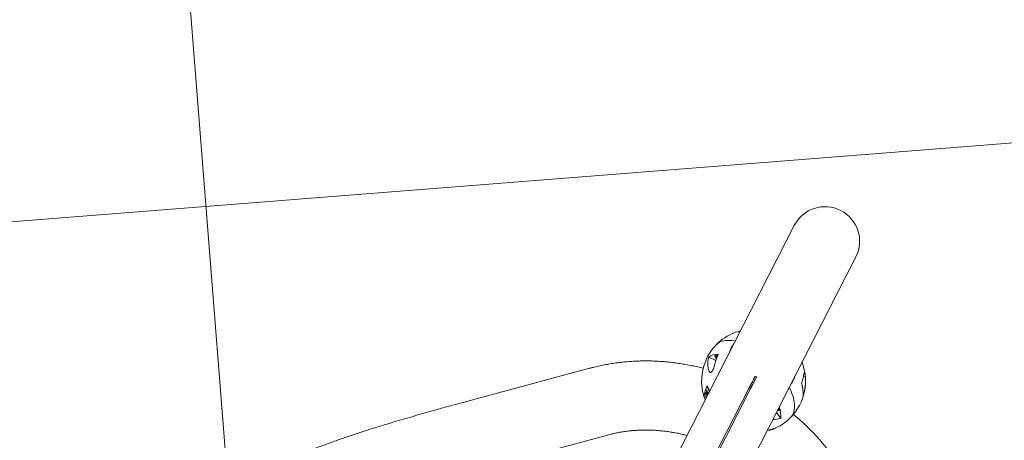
# Model space of a CAD drawing. Extents: x 5459245 to 5462690, y 5971016 to 5972523.
# Tile 168 of 198: x 5462451.986 to 5462453.88, y 5972214.377 to 5972215.186. Entities that reach past the tile are written whole.
import ezdxf

# ---------------------------------------------------------------- set-up
doc = ezdxf.new("R2010")
doc.units = 0
doc.layers.add('A_MAŁA ARCHITEKTURA', color=195, linetype='CONTINUOUS', lineweight=9)
doc.layers.add('ADT CCTV', color=102, linetype='CONTINUOUS')

# ---------------------------------------------------------------- blocks, each defined once
blk = doc.blocks.new('A$C43995eb0')
at = {"layer": 'A_MAŁA ARCHITEKTURA', "linetype": 'Continuous'}
for p, q in [((402.1, 66.5), (408.9, 79.2)), ((355.7, 66.5), (66.5, 66.5)), ((995.8, 66.5), (355.7, 66.5)), ((393, 66.8), (392.9, 66.5)), ((396.3, 69.5), (393, 66.8)), ((395.6, 68.3), (395.1, 68.5)), ((398.1, 66.5), (396.3, 69.5)), ((358.9, 1.5), (358.9, -1.5)), ((385.5, 1.5), (937.8, 1.5)), ((385.5, -1.5), (937.8, -1.5)), ((66.5, -66.5), (355.7, -66.5)), ((296.6, -68.1), (295.2, -66.5)), ((355.7, -66.5), (995.8, -66.5)), ((417.7, -75.1), (418.5, -75.4)), ((426.8, -71.4), (425.5, -71.9)), ((425.7, -72.5), (425.5, -72.5)), ((427.7, -71.7), (426.4, -72.2)), ((426.6, -71.3), (426.8, -71.4)), ((426.6, -71.3), (426.8, -71.4)), ((427.1, -69.1), (426.9, -69.2)), ((427.1, -68.1), (428, -66.8)), ((427.6, -71.1), (427.5, -71.2)), ((428.1, -70.8), (427.6, -71.1)), ((428, -66.8), (428.2, -66.5)), ((429.9, -69.7), (428.7, -70.9)), ((429.9, -68.4), (428.8, -69.9)), ((429, -67.9), (429.1, -67.9)), ((429.1, -67.9), (429.9, -68.1)), ((429.7, -68.9), (429.9, -68.8)), ((429.8, -68.1), (429.9, -68.1)), ((429.9, -68.8), (430.6, -68.6)), ((430.5, -69.1), (430.8, -69)), ((431.5, -71.3), (430.6, -71.1)), ((430.8, -69), (431.5, -68.8)), ((430.9, -69.8), (431.5, -69.1)), ((431.7, -70.8), (431.1, -71.3)), ((431.2, -71.8), (431.4, -71.6)), ((432.1, -69.9), (431.6, -69.4)), ((431.7, -70.8), (432, -70.5)), ((432.1, -69.9), (432.2, -70.1)), ((432.2, -70.1), (432.2, -70.2)), ((432.9, -70.2), (432.5, -69.7)), ((432.5, -71), (432.8, -70.7)), ((432.9, -70.2), (433, -70.4)), ((433, -70.4), (433, -70.5)), ((357.6, -86.2), (357.1, -86.6)), ((358.6, -83.5), (359.6, -85)), ((359.6, -85), (361.3, -83.4)), ((360.8, -83.3), (361.3, -83.4)), ((361.4, -83.2), (361.3, -83.4)), ((361.3, -83.4), (361.3, -83.2)), ((367.1, -97.7), (366.2, -82.4)), ((687.9, -312.1), (588.8, -202.8)), ((490.3, -292.1), (669.7, -490.1))]:
    blk.add_line(p, q, dxfattribs=at)
at = {"layer": 'A_MAŁA ARCHITEKTURA', "linetype": 'Continuous', "flags": 128}
for points in [[(347.9, 66.5), (349.8, 69.1), (352.9, 72.9), (356, 76.6), (359.3, 79.9), (362.5, 83), (365.7, 85.8), (369, 88.2), (372.3, 90.4), (375.5, 92.2), (378.8, 93.8), (381.9, 94.9), (385.1, 95.8), (388.2, 96.3), (391.2, 96.5), (394.1, 96.3), (396.9, 95.8), (398.4, 95.4)], [(398.4, 95.4), (396.9, 95.8), (394.1, 96.3), (391.2, 96.5), (388.2, 96.3), (385.1, 95.8), (381.9, 94.9), (378.8, 93.8), (375.5, 92.2), (372.3, 90.4), (369, 88.2), (365.7, 85.8), (362.5, 83), (359.3, 79.9), (356, 76.6), (352.9, 72.9), (349.8, 69.1), (347.9, 66.5)], [(338.4, -95.4), (337.1, -94.9), (334.5, -93.8), (332, -92.2), (329.6, -90.4), (327.3, -88.2), (325.2, -85.8), (323.3, -83), (321.5, -79.9), (319.9, -76.6), (318.4, -72.9), (317.2, -69.1), (316.4, -66.4)], [(316.5, -66.5), (317.2, -69.1), (318.4, -72.9), (319.9, -76.6), (321.5, -79.9), (323.3, -83), (325.2, -85.8), (327.3, -88.2), (329.6, -90.4), (332, -92.2), (334.5, -93.8), (337.1, -94.9), (338.4, -95.4)], [(359, -88.3), (358.2, -88.2), (357.7, -87.7), (357.2, -86.9), (356.9, -85.8), (356.9, -84.5), (356.9, -83.7)], [(359.6, -85), (359.4, -84.9), (359.2, -84.9), (359.1, -84.8), (358.9, -84.6), (358.8, -84.4), (358.7, -84.1), (358.6, -83.8), (358.6, -83.5)], [(363.5, -82.9), (363.4, -83.1), (362.8, -84.5), (362.2, -85.8), (361.4, -86.9), (360.6, -87.7), (359.7, -88.2), (359, -88.3)]]:
    blk.add_lwpolyline(points, dxfattribs=at)
at = {"layer": 'A_MAŁA ARCHITEKTURA', "linetype": 'Continuous'}
for centre, radius, start, end in [((368.4, 0), 100, 72.5231, 138.3177), ((363.9, 7.6), 91.1, 98.5125, 122.2746), ((372.1, 44.7), 57.3, 112.2748, 136.6472), ((368.4, 0), 100, 48.9722, 72.5231), ((335, 22.6), 61.5, 94.2213, 107.1705), ((430.3, 27), 56.5, 112.1952, 135.5604), ((370, 42.9), 53.2, 26.3012, 43.0544), ((416.3, 54.4), 27.5, 29.7923, 64.5332), ((358.1, -8.4), 112.2, 41.8691, 51.3597), ((66.5, 0), 66.5, 90, 270), ((331.4, 16.7), 50.6, 79.803, 100.197), ((394.2, 63.8), 4.69, 33.5226, 72.5231), ((324.9, -50.7), 33.2, 208.416, 228.17), ((368.4, 0), 100, 228.9722, 252.5231), ((331.4, -16.7), 50.6, 259.803, 280.197), ((368.4, 0), 100, 252.5231, 318.3177), ((355.4, -19.7), 83.1, 318.6267, 325.7594), ((356.2, -20), 83.2, 318.6277, 325.9751), ((413.3, 3.6), 79.2, 273.8599, 284.6946), ((369.6, -17.2), 84.9, 319.4374, 324.4884), ((346.7, 22.2), 106.4, 273.7667, 283.1866), ((380.1, -71.4), 29.3, 205.4283, 243.6971), ((359, -82.6), 2.46, 284.8114, 339.7707), ((360.7, -58.2), 40, 279.2383, 318.7002)]:
    blk.add_arc(centre, radius, start, end, dxfattribs=at)
for points, knots in [([(490.3, 292.1), (488.9, 290.6), (485, 286.3), (478.8, 279), (471.8, 270.4), (465.1, 261.5), (458.5, 252.4), (452.2, 243.2), (446.1, 233.8), (440.3, 224.1), (434.7, 214.3), (429.4, 204.4), (424.3, 194.3), (419.5, 184), (415, 173.6), (410.7, 163.1), (406.7, 152.4), (402.9, 141.6), (399.5, 130.7), (396.3, 119.7), (393.4, 108.7), (391.6, 101.2), (390.8, 97.4), (390.8, 97.4)], [0, 0, 0, 0, 0.029076, 0.079981, 0.130901, 0.181846, 0.232815, 0.283807, 0.334822, 0.385857, 0.436912, 0.487987, 0.539079, 0.590189, 0.641314, 0.692455, 0.743609, 0.794776, 0.845955, 0.897146, 0.948346, 0.999556, 1, 1, 1, 1]), ([(316.9, 81.4), (315.7, 81), (313.4, 80.3), (310.9, 79.6), (309.5, 79.3), (309, 79.4), (309, 79.7), (309.4, 80.3), (310.5, 81.3), (312.3, 82.6), (313.9, 83.7), (315, 84.4), (315.3, 84.6)], [0, 0, 0, 0, 0.174816, 0.349121, 0.487759, 0.558039, 0.628131, 0.711653, 0.795688, 0.870344, 0.964497, 1, 1, 1, 1]), ([(358.9, 1.5), (358.9, 1.5), (358.9, 1.5), (359, 1.5), (359, 1.5), (359, 1.5), (359.1, 1.5), (359.1, 1.5), (359.2, 1.5), (359.3, 1.5), (359.4, 1.5), (359.5, 1.5), (359.6, 1.5), (359.7, 1.5), (359.9, 1.5), (360.3, 1.5), (360.8, 1.5), (361.4, 1.5), (362.7, 1.5), (365.1, 1.5), (368.7, 1.5), (372.7, 1.5), (375.9, 1.5), (378.3, 1.5), (379.7, 1.5), (381.1, 1.5), (382.5, 1.5), (384, 1.5), (385, 1.5), (385.5, 1.5)], [0, 0, 0, 0, 0.009404, 0.01882, 0.028257, 0.037727, 0.047239, 0.056801, 0.066425, 0.076118, 0.085891, 0.095751, 0.105709, 0.115771, 0.125946, 0.155884, 0.186662, 0.218448, 0.251395, 0.369837, 0.501158, 0.621895, 0.749795, 0.790696, 0.831873, 0.87336, 0.915189, 0.957392, 1, 1, 1, 1]), ([(385.5, -1.5), (385.2, -1.5), (384.7, -1.5), (384, -1.5), (383.2, -1.5), (382.5, -1.5), (381.8, -1.5), (381.1, -1.5), (380.4, -1.5), (379.7, -1.5), (378.9, -1.5), (378.2, -1.5), (377.6, -1.5), (375.7, -1.5), (372.7, -1.5), (369.2, -1.5), (366.3, -1.5), (364, -1.5), (362.4, -1.5), (361.4, -1.5), (360.8, -1.5), (360.3, -1.5), (359.9, -1.5), (359.6, -1.5), (359.4, -1.5), (359.2, -1.5), (359.1, -1.5), (359, -1.5), (359, -1.5), (358.9, -1.5), (358.9, -1.5)], [0, 0, 0, 0, 0.021356, 0.042608, 0.063759, 0.084814, 0.105777, 0.12665, 0.147439, 0.168147, 0.188778, 0.209337, 0.229827, 0.250253, 0.377936, 0.498532, 0.587841, 0.670903, 0.748802, 0.781766, 0.813577, 0.844387, 0.874364, 0.893118, 0.911509, 0.929591, 0.947421, 0.965058, 0.982564, 1, 1, 1, 1]), ([(417.7, -75.1), (417.6, -75.1), (417.6, -75.1), (417.6, -75.1), (417.6, -75), (417.6, -74.8), (417.7, -74.7), (417.7, -74.7)], [0, 0, 0, 0, 0.096307, 0.246976, 0.398009, 0.698353, 1, 1, 1, 1]), ([(418.6, -75.4), (418.6, -75.4), (418.5, -75.4), (418.4, -75.4), (418.4, -75.3), (418.4, -75.2), (418.4, -75.1), (418.5, -75), (418.6, -74.9)], [0, 0, 0, 0, 0.125192, 0.250141, 0.375162, 0.500485, 0.749701, 1, 1, 1, 1]), ([(425.4, -72.1), (425.5, -72), (425.5, -72), (425.6, -71.9), (425.7, -71.8), (425.8, -71.7), (425.9, -71.7)], [0, 0, 0, 0, 0.249615, 0.499509, 0.749564, 1, 1, 1, 1]), ([(425.4, -72.3), (425.4, -72.3), (425.4, -72.2), (425.4, -72.1), (425.4, -72.1)], [0, 0, 0, 0, 0.499175, 1, 1, 1, 1]), ([(425.5, -72.5), (425.5, -72.5), (425.4, -72.4), (425.4, -72.4), (425.4, -72.3)], [0, 0, 0, 0, 0.499639, 1, 1, 1, 1]), ([(426.3, -72.2), (426.2, -72.3), (426, -72.4), (425.8, -72.4), (425.8, -72.4), (425.7, -72.5)], [0, 0, 0, 0, 0.498893, 0.749318, 1, 1, 1, 1]), ([(425.9, -71.7), (425.9, -71.7), (426, -71.6), (426.1, -71.6), (426.2, -71.6)], [0, 0, 0, 0, 0.499308, 1, 1, 1, 1]), ([(426.4, -71.5), (426.3, -71.5), (426.3, -71.5), (426.3, -71.5), (426.2, -71.6), (426.2, -71.6), (426.2, -71.6)], [0, 0, 0, 0, 0.249797, 0.499153, 0.749166, 1, 1, 1, 1]), ([(426.3, -72.2), (426.3, -72.2), (426.3, -72.2), (426.4, -72.2), (426.4, -72.2)], [0, 0, 0, 0, 0.499332, 1, 1, 1, 1]), ([(426.4, -71.5), (426.4, -71.4), (426.4, -71.4), (426.5, -71.3), (426.6, -71.3), (426.6, -71.3), (426.6, -71.3), (426.6, -71.3), (426.6, -71.3)], [0, 0, 0, 0, 0.249252, 0.498377, 0.624828, 0.748771, 0.874958, 1, 1, 1, 1]), ([(426.7, -68.8), (426.8, -68.7), (426.8, -68.5), (427, -68.2), (427.1, -68.1)], [0, 0, 0, 0, 0.499874, 1, 1, 1, 1]), ([(426.8, -69.3), (426.7, -69.2), (426.7, -69.1), (426.7, -68.9), (426.7, -68.8)], [0, 0, 0, 0, 0.499855, 1, 1, 1, 1]), ([(428, -69.3), (427.8, -69.4), (427.6, -69.5), (427.2, -69.5), (426.9, -69.5), (426.8, -69.3), (426.8, -69.3)], [0, 0, 0, 0, 0.249818, 0.50022, 0.750548, 1, 1, 1, 1]), ([(426.9, -71.4), (426.9, -71.4), (426.8, -71.4), (426.8, -71.4), (426.8, -71.4)], [0, 0, 0, 0, 0.499139, 1, 1, 1, 1]), ([(427.5, -71.2), (427.4, -71.2), (427.2, -71.4), (427, -71.4), (426.9, -71.4)], [0, 0, 0, 0, 0.499892, 1, 1, 1, 1]), ([(428.2, -68.3), (428, -68.5), (427.7, -68.8), (427.3, -69), (427.1, -69.1)], [0, 0, 0, 0, 0.500911, 1, 1, 1, 1]), ([(428.7, -70.9), (428.6, -71), (428.4, -71.2), (428.2, -71.4), (427.9, -71.5), (427.7, -71.6), (427.7, -71.7)], [0, 0, 0, 0, 0.249471, 0.499189, 0.748582, 1, 1, 1, 1]), ([(429.1, -68.6), (428.9, -68.7), (428.5, -69), (428.2, -69.2), (428, -69.3)], [0, 0, 0, 0, 0.500911, 1, 1, 1, 1]), ([(428.8, -69.9), (428.7, -70.1), (428.5, -70.3), (428.2, -70.6), (428.1, -70.8)], [0, 0, 0, 0, 0.500708, 1, 1, 1, 1]), ([(428.2, -68.3), (428.3, -68.3), (428.4, -68.1), (428.6, -68), (428.8, -67.9), (428.9, -67.9), (429, -67.9)], [0, 0, 0, 0, 0.250378, 0.500159, 0.749597, 1, 1, 1, 1]), ([(429.1, -68.6), (429.1, -68.5), (429.2, -68.4), (429.4, -68.3), (429.6, -68.2), (429.7, -68.2), (429.8, -68.1)], [0, 0, 0, 0, 0.250378, 0.500159, 0.749597, 1, 1, 1, 1]), ([(429.9, -68.1), (429.9, -68.2), (430, -68.2), (430, -68.2), (430, -68.3), (429.9, -68.3), (429.9, -68.4)], [0, 0, 0, 0, 0.2494642, 0.4992865, 0.7493949, 1, 1, 1, 1]), ([(429.9, -69.7), (429.9, -69.6), (430, -69.5), (430.2, -69.4), (430.3, -69.2), (430.4, -69.2), (430.5, -69.1)], [0, 0, 0, 0, 0.249958, 0.499323, 0.749098, 1, 1, 1, 1]), ([(430.6, -71.1), (430.6, -71), (430.5, -70.9), (430.5, -70.6), (430.7, -70.2), (430.9, -70), (430.9, -69.8)], [0, 0, 0, 0, 0.2491611, 0.4990878, 0.7491487, 1, 1, 1, 1]), ([(431.1, -72.1), (431.1, -72.1), (431.1, -72.1), (431.1, -72), (431.1, -71.9), (431.2, -71.8), (431.2, -71.8)], [0, 0, 0, 0, 0.249327, 0.499262, 0.749422, 1, 1, 1, 1]), ([(431.3, -72), (431.3, -72), (431.3, -72.1), (431.2, -72.1), (431.2, -72.1), (431.1, -72.1), (431.1, -72.1)], [0, 0, 0, 0, 0.2502999, 0.4999609, 0.7494235, 1, 1, 1, 1]), ([(432.5, -71), (432.3, -71.2), (431.9, -71.6), (431.5, -71.9), (431.3, -72)], [0, 0, 0, 0, 0.500812, 1, 1, 1, 1]), ([(431.5, -71.3), (431.5, -71.3), (431.5, -71.3), (431.5, -71.4), (431.5, -71.4), (431.5, -71.5), (431.4, -71.6), (431.4, -71.6)], [0, 0, 0, 0, 0.125173, 0.250237, 0.499817, 0.749608, 1, 1, 1, 1]), ([(431.5, -68.8), (431.5, -68.8), (431.5, -68.8), (431.5, -68.8), (431.6, -68.9), (431.6, -68.9), (431.5, -69), (431.5, -69), (431.5, -69.1)], [0, 0, 0, 0, 0.125206, 0.250224, 0.374172, 0.500803, 0.750023, 1, 1, 1, 1]), ([(431.6, -69.3), (432, -68.8), (432.5, -67.9), (433.4, -66.9), (433.7, -66.5)], [0, 0, 0, 0, 0.561751, 1, 1, 1, 1]), ([(431.6, -69.4), (431.6, -69.4), (431.6, -69.4), (431.6, -69.3), (431.6, -69.3), (431.6, -69.3)], [0, 0, 0, 0, 0.250055, 0.499973, 1, 1, 1, 1]), ([(432.2, -70.2), (432.1, -70.2), (432.1, -70.3), (432.1, -70.3), (432, -70.4), (432, -70.4), (432, -70.5)], [0, 0, 0, 0, 0.2498741, 0.4996499, 0.7496634, 1, 1, 1, 1]), ([(432.5, -69.7), (432.4, -69.7), (432.4, -69.6), (432.4, -69.6), (432.5, -69.6), (432.5, -69.5)], [0, 0, 0, 0, 0.250055, 0.499973, 1, 1, 1, 1]), ([(432.5, -69.5), (432.8, -69), (433.4, -68), (434.3, -67), (434.8, -66.5)], [0, 0, 0, 0, 0.513824, 1, 1, 1, 1]), ([(433, -70.5), (433, -70.5), (433, -70.5), (432.9, -70.6), (432.9, -70.7), (432.8, -70.7), (432.8, -70.7)], [0, 0, 0, 0, 0.249874, 0.49965, 0.749663, 1, 1, 1, 1]), ([(434.1, -72.4), (434, -72.5), (433.9, -72.6), (433.8, -72.7), (433.6, -72.8), (433.5, -72.9), (433.4, -73), (433.4, -73), (433.4, -73)], [0, 0, 0, 0, 0.249123, 0.498004, 0.622978, 0.74866, 0.87411, 1, 1, 1, 1]), ([(588.8, -202.8), (587.9, -201.8), (585, -198.5), (580.2, -192.9), (574.7, -185.9), (569.3, -178.8), (564.2, -171.4), (559.3, -163.8), (554.6, -156.1), (550.1, -148.1), (545.9, -140.1), (541.9, -131.8), (538.2, -123.5), (534.7, -114.9), (531.4, -106.3), (528.4, -97.5), (525.7, -88.7), (523.2, -79.7), (521.4, -72.3), (520.5, -67.9), (520.2, -66.5)], [0, 0, 0, 0, 0.028455, 0.087856, 0.147211, 0.206502, 0.265733, 0.324908, 0.384031, 0.443106, 0.502137, 0.561128, 0.620082, 0.679002, 0.737892, 0.796754, 0.855592, 0.914407, 0.973203, 1, 1, 1, 1]), ([(356.9, -86.1), (357, -86.1), (357.2, -86.2), (357.4, -86.2), (357.5, -86.2)], [0, 0, 0, 0, 0.534877, 1, 1, 1, 1]), ([(357.5, -86.2), (357.9, -86.1), (358.6, -86), (359.3, -85.8), (359.6, -85.6), (359.6, -85.6)], [0, 0, 0, 0, 0.513218, 0.954585, 1, 1, 1, 1]), ([(359.6, -85.5), (359.7, -85.5), (360, -85.4), (360.5, -84.9), (361.1, -84.1), (361.5, -83.4), (361.6, -83)], [0, 0, 0, 0, 0.0723245, 0.360208, 0.6852164, 1, 1, 1, 1]), ([(371, -81.4), (372.6, -81), (375.8, -80.3), (380.6, -79.6), (384.3, -79.3), (386.9, -79.4), (388.9, -79.7), (390.6, -80.3), (391.7, -81.3), (391.9, -82.6), (391.4, -83.7), (390.9, -84.4), (390.7, -84.6)], [0, 0, 0, 0, 0.174816, 0.349121, 0.487759, 0.558039, 0.628131, 0.711653, 0.795688, 0.870344, 0.964497, 1, 1, 1, 1]), ([(390.8, -97.3), (391.6, -100.8), (393.2, -108.1), (396.1, -119), (399.2, -130), (402.7, -140.9), (406.4, -151.7), (410.4, -162.4), (414.7, -172.9), (419.2, -183.3), (424, -193.6), (429.1, -203.8), (434.4, -213.7), (440, -223.6), (445.8, -233.2), (451.9, -242.7), (458.2, -252), (464.7, -261), (471.5, -269.9), (478.5, -278.6), (484.8, -286), (488.8, -290.4), (490.3, -292.1)], [0, 0, 0, 0, 0.048287, 0.099511, 0.150728, 0.201939, 0.253142, 0.304335, 0.355519, 0.406691, 0.457852, 0.508999, 0.560133, 0.611251, 0.662352, 0.713436, 0.764501, 0.815546, 0.86657, 0.917572, 0.96855, 1, 1, 1, 1]), ([(669.7, -490.1), (674.3, -495.1), (687.4, -509.5), (709.2, -533.2), (735.2, -561.1), (755.1, -582), (766.3, -593.6), (768.6, -596)], [0, 0, 0, 0, 0.13944, 0.402766, 0.666091, 0.929411, 1, 1, 1, 1]), ([(768.6, -596), (771.6, -599.2), (780.3, -608.1), (794.8, -622.8), (812.1, -639.9), (829.6, -656.7), (847.2, -673.3), (865.1, -689.7), (883.1, -705.8), (901.4, -721.7), (919.8, -737.3), (938.4, -752.7), (957.1, -767.8), (976, -782.7), (995.1, -797.3), (1014.4, -811.7), (1033.8, -825.7), (1053.3, -839.6), (1073, -853.1), (1092.9, -866.4), (1112.9, -879.4), (1133.1, -892.1), (1153.4, -904.6), (1173.8, -916.8), (1194.4, -928.7), (1215.1, -940.3), (1235.9, -951.7), (1256.9, -962.7), (1278, -973.5), (1299.2, -984), (1320.5, -994.2), (1341.9, -1004.1), (1363.5, -1013.7), (1385.1, -1023), (1406.9, -1032), (1428.7, -1040.7), (1450.7, -1049.2), (1472.7, -1057.3), (1494.8, -1065.1), (1517.1, -1072.6), (1539.4, -1079.9), (1561.7, -1086.8), (1584.2, -1093.4), (1606.7, -1099.7), (1629.3, -1105.7), (1652, -1111.4), (1674.7, -1116.8), (1697.4, -1121.8), (1720.3, -1126.6), (1743.2, -1131.1), (1766.1, -1135.2), (1789.1, -1139), (1812.1, -1142.5), (1835.1, -1145.8), (1858.2, -1148.6), (1881.4, -1151.2), (1904.5, -1153.5), (1927.7, -1155.4), (1950.9, -1157.1), (1974.1, -1158.4), (1997.3, -1159.4), (2019.7, -1160), (2034.4, -1160.2), (2041.3, -1160.3)], [0, 0, 0, 0, 0.008859, 0.025435, 0.04201, 0.058584, 0.075158, 0.09173, 0.108302, 0.124873, 0.141442, 0.158011, 0.174578, 0.191145, 0.20771, 0.224275, 0.240838, 0.257401, 0.273962, 0.290523, 0.307082, 0.32364, 0.340197, 0.356754, 0.373309, 0.389863, 0.406416, 0.422968, 0.439519, 0.456068, 0.472617, 0.489165, 0.505712, 0.522258, 0.538803, 0.555347, 0.57189, 0.588432, 0.604973, 0.621513, 0.638052, 0.654591, 0.671129, 0.687665, 0.704202, 0.720737, 0.737272, 0.753806, 0.770339, 0.786872, 0.803404, 0.819936, 0.836467, 0.852998, 0.869528, 0.886058, 0.902587, 0.919116, 0.935645, 0.952174, 0.968702, 0.98523, 1, 1, 1, 1])]:
    blk.add_open_spline(points, degree=3, knots=knots, dxfattribs=at)
blk = doc.blocks.new('A770198')
at = {"layer": 'ADT CCTV', "color": 140, "lineweight": 9}
for p, q in [((7.7854, 37.289), (7.7646, 0.7774)), ((0.173, 22.2589), (26.1018, 22.2441))]:
    blk.add_line(p, q, dxfattribs=at)
blk.add_arc((30, 19.0421), 30, 140.60054, 219.40054, dxfattribs=at)
blk = doc.blocks.new('G$CFAE608CC')
at = {"layer": 'ADT CCTV', "rotation": 90}
blk.add_blockref('A770198', (38.0838, 0), dxfattribs=at)

msp = doc.modelspace()

# ---------------------------------------------------------------- block references
at = {"layer": 'A_MAŁA ARCHITEKTURA', "xscale": 0.001, "yscale": 0.001, "zscale": 0.001, "rotation": 242.9301705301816}
msp.add_blockref('A$C43995eb0', (5462453.5658, 5972214.8187), dxfattribs=at)
at = {"layer": 'ADT CCTV', "rotation": 184.5356804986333}
msp.add_blockref('G$CFAE608CC', (5462467.5094, 5972223.8305), dxfattribs=at)

doc.saveas('drawing.dxf')
